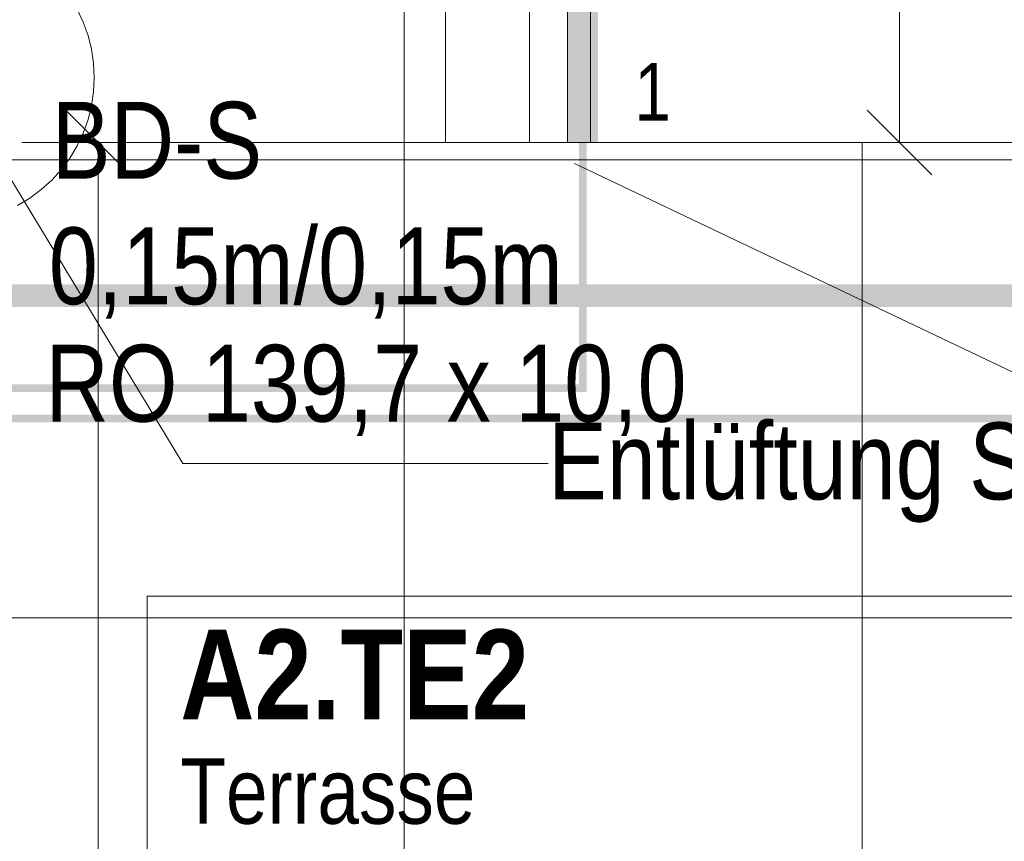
# Model space of a CAD drawing. Extents: x -620 to 300, y 62 to 1112.
# Tile 26 of 200: x -449 to -423, y 355 to 376. Entities that reach past the tile are written whole.
import ezdxf
from ezdxf.lldxf.tags import DXFTag

# ---------------------------------------------------------------- set-up
doc = ezdxf.new("R2010")
doc.units = 0
doc.layers.get('0').update_dxf_attribs({"lineweight": 13})
for name, color, linetype, lineweight, true_color in [('00_E_ST_Handlaufleuchte_Bem', 7, 'Continuous', 5, 0x7d7d00), ('00_E_ST_Handlaufleuchte_Kabel', 3, 'Continuous', 18, 0x00ff00), ('00_E_ST_Handlaufleuchte_Leerrohre_Terrasse', 6, 'Continuous', 25, 0xff00ff), ('00_E_ST_Handlaufleuchte–Handlauf-Position', 7, 'Continuous', 5, 0x0000b2), ('30 -35 Decken- 11 Bodendurchbruch', 7, 'Continuous', 15, 0x599559), ('30 -35 Decken- 2.2 Treppen Außen', 9, 'Continuous', 9, 0x808080), ('60- 61 allgemeine Ausstattung- 4 Terrassen', 9, 'Continuous', 9, 0x808080), ('70 -72 Beschriftung- 1 Beschriftung allgemein', 7, 'Continuous', 9, 0xff6633), ('70 -75 Raumstempel- 1 Raumstempel-A06CPVLWL0', 1, 'Continuous', 50, 0xff0000)]:
    doc.layers.add(name, color=color, linetype=linetype, lineweight=lineweight, true_color=true_color)
doc.layers.add('00_E_ST_Handlaufleuchte_Kabel_Text', color=7, linetype='Continuous', lineweight=13)
doc.styles.get("Standard").update_dxf_attribs({"font": 'ARIALN.TTF'})
tags = doc.linetypes.add('grob-A06CPVLVL0', pattern=[14, 3, -8, 3]).pattern_tags.tags
tags[8:9] = [DXFTag(74, 4), DXFTag(75, 0), DXFTag(340, '0'), DXFTag(46, 0.0), DXFTag(50, 0.0), DXFTag(44, 0.0), DXFTag(45, 0.0)]
tags[6:7] = [DXFTag(74, 4), DXFTag(75, 0), DXFTag(340, '0'), DXFTag(46, 0.0), DXFTag(50, 0.0), DXFTag(44, 0.0), DXFTag(45, 0.0)]
tags[4:5] = [DXFTag(74, 4), DXFTag(75, 0), DXFTag(340, '0'), DXFTag(46, 0.0), DXFTag(50, 0.0), DXFTag(44, 0.0), DXFTag(45, 0.0)]

# ---------------------------------------------------------------- blocks, each defined once
blk = doc.blocks.new('Referenz-A06CPVM1L0')
at = {"layer": '30 -35 Decken- 2.2 Treppen Außen', "color": 0, "linetype": 'Continuous', "ltscale": 0.13}
for p, q in [((-437.676, 409.122), (-437.676, 373.014)), ((-435.476, 373.014), (-435.476, 408.655)), ((-434.476, 373.014), (-434.476, 408.442)), ((-433.876, 408.315), (-433.876, 373.014)), ((-435.476, 373.014), (-435.476, 378.814)), ((-437.676, 373.014), (-435.476, 373.014)), ((-400.276, 373.014), (-435.476, 373.014)), ((-433.876, 373.014), (-434.476, 373.014))]:
    blk.add_line(p, q, dxfattribs=at)
at = {"layer": '60- 61 allgemeine Ausstattung- 4 Terrassen', "color": 0}
for p, q in [((-438.756, 214.014), (-438.756, 450.214)), ((-437.676, 373.014), (-437.676, 450.214)), ((-398.076, 373.014), (-437.676, 373.014)), ((-426.756, 214.014), (-426.756, 373.014)), ((-461.776, 372.554), (-354.726, 372.554)), ((-461.776, 360.554), (-354.726, 360.554))]:
    blk.add_line(p, q, dxfattribs=at)
at = {"layer": '70 -72 Beschriftung- 1 Beschriftung allgemein', "color": 0, "linetype": 'grob-A06CPVLVL0', "ltscale": 0.13}
for p, q in [((-447.325, 376.505), (-447.166, 376.168)), ((-447.166, 376.168), (-447.04, 375.817)), ((-447.04, 375.817), (-446.949, 375.455)), ((-446.949, 375.455), (-446.895, 375.086)), ((-446.895, 375.086), (-446.876, 374.714)), ((-446.876, 374.714), (-446.895, 374.341)), ((-446.895, 374.341), (-446.949, 373.972)), ((-446.949, 373.972), (-447.04, 373.611)), ((-447.04, 373.611), (-447.166, 373.259)), ((-447.166, 373.259), (-447.325, 372.922)), ((-447.325, 372.922), (-447.517, 372.602)), ((-447.517, 372.602), (-447.739, 372.303)), ((-447.739, 372.303), (-447.989, 372.027)), ((-447.989, 372.027), (-448.266, 371.776)), ((-448.266, 371.776), (-448.565, 371.554)), ((-448.565, 371.554), (-448.885, 371.362))]:
    blk.add_line(p, q, dxfattribs=at)
at = {"layer": '70 -72 Beschriftung- 1 Beschriftung allgemein', "color": 0, "linetype": 'Continuous', "ltscale": 0.13}
for p, q in [((-450.676, 374.714), (-444.558, 364.595)), ((-444.558, 364.595), (-434.985, 364.595))]:
    blk.add_line(p, q, dxfattribs=at)
at = {"layer": '70 -75 Raumstempel- 1 Raumstempel-A06CPVLWL0', "color": 0, "lineweight": 9}
for p, q in [((-445.49, 361.117), (-445.49, 334.977)), ((-409.166, 361.117), (-445.49, 361.117))]:
    blk.add_line(p, q, dxfattribs=at)
at = {"layer": '30 -35 Decken- 11 Bodendurchbruch', "color": 0, "linetype": 'ByBlock', "ltscale": 0.15, "char_height": 2.01377, "attachment_point": 1}
for s, insert in [('{\\fArial Narrow;BD-S}', (-447.989, 374.076)), ('{\\fArial Narrow;0,15m/0,15m}', (-448.066, 370.785))]:
    blk.add_mtext(s, dxfattribs=dict(at, insert=insert))
at = {"layer": '30 -35 Decken- 2.2 Treppen Außen', "color": 0, "linetype": 'ByBlock', "ltscale": 0.13, "insert": (-432.727, 375.095), "char_height": 1.51033, "attachment_point": 1, "rotation": 0.001}
blk.add_mtext('{\\fArial Narrow;1}', dxfattribs=at)
at = {"layer": '70 -72 Beschriftung- 1 Beschriftung allgemein', "color": 0, "linetype": 'Continuous', "ltscale": 0.13, "char_height": 2.01377, "attachment_point": 1}
for s, insert in [('{\\fArial Narrow;RO 139,7 x 10,0}', (-448.158, 367.708)), ('{\\fArial Narrow;Entlüftung SW}', (-434.985, 365.67))]:
    blk.add_mtext(s, dxfattribs=dict(at, insert=insert))
at = {"layer": '70 -75 Raumstempel- 1 Raumstempel-A06CPVLWL0', "color": 0, "linetype": 'Continuous', "ltscale": 0.5, "attachment_point": 1, "rotation": 0}
for s, insert, char_height in [('{\\fArial Narrow|b1|i0;A2.TE2}', (-444.624, 360.243), 2.3536), ('{\\fArial Narrow;Terrasse}', (-444.624, 356.867), 1.71171)]:
    blk.add_mtext(s, dxfattribs=dict(at, insert=insert, char_height=char_height))
blk = doc.blocks.new('Maß-A06CPVNVL0')
at = {"color": 0, "linetype": 'ByBlock', "lineweight": -2, "ltscale": 0.13}
for p, q in [((-425.776, 399.114), (-425.776, 373.014)), ((-424.928, 372.165), (-426.625, 373.862)), ((-423.776, 373.014), (-435.776, 373.014))]:
    blk.add_line(p, q, dxfattribs=at)
blk = doc.blocks.new('Maß-A06CPVODL0')
at = {"color": 0, "linetype": 'ByBlock', "lineweight": -2, "ltscale": 0.13}
for p, q in [((-447.625, 373.862), (-445.928, 372.165)), ((-448.776, 373.014), (-436.776, 373.014)), ((-446.776, 322.914), (-446.776, 373.014))]:
    blk.add_line(p, q, dxfattribs=at)
blk = doc.blocks.new('Polygon-A06CPVPDL0')
at = {"linetype": 'ByBlock', "lineweight": -2, "ltscale": 0.13}
blk.add_hatch(color=0, dxfattribs=at).paths.add_polyline_path([(-434.476, 373.014), (-434.476, 552.014), (-444.236, 552.014), (-444.236, 552.814), (-433.676, 552.814), (-433.676, 373.014)])
blk = doc.blocks.new('Polylinie-A06CPVPPL0')
at = {"color": 0, "linetype": 'ByBlock', "lineweight": -2, "ltscale": 0.18}
blk.add_solid([(-434.237, 519.014), (-434.037, 519.014), (-434.237, 373.014), (-434.037, 373.014)], dxfattribs=at)
blk = doc.blocks.new('Polylinie-A06CPVPVL0')
at = {"color": 0, "linetype": 'ByBlock', "lineweight": -2, "ltscale": 0.18}
for points in [[(-434.176, 373.014), (-433.976, 373.014), (-434.176, 366.672), (-433.976, 366.472)], [(-434.176, 366.672), (-433.976, 366.472), (-454.057, 366.672), (-454.057, 366.472)]]:
    blk.add_solid(points, dxfattribs=at)
blk = doc.blocks.new('Polylinie-A06CPVPXL0')
at = {"color": 0, "linetype": 'ByBlock', "lineweight": -2, "ltscale": 0.18}
blk.add_solid([(-401.776, 365.875), (-401.576, 365.675), (-454, 365.875), (-454, 365.675)], dxfattribs=at)
blk = doc.blocks.new('Polylinie-A06CPVQ1L0')
at = {"color": 0, "linetype": 'ByBlock', "lineweight": -2, "ltscale": 0.25}
blk.add_solid([(-396.579, 369.297), (-395.979, 368.697), (-457.477, 369.297), (-458.077, 368.697)], dxfattribs=at)

msp = doc.modelspace()

# ---------------------------------------------------------------- linework, layer by layer
at = {"layer": '00_E_ST_Handlaufleuchte_Kabel_Text', "ltscale": 0.13}
msp.add_line((-408.641, 360.247), (-434.294, 372.462), dxfattribs=at)

# ---------------------------------------------------------------- block references
at = {"color": 8, "lineweight": 13, "ltscale": 0.13, "true_color": 0x808080}
msp.add_blockref('Referenz-A06CPVM1L0', (0, 0), dxfattribs=at)
at = {"layer": '00_E_ST_Handlaufleuchte_Bem', "ltscale": 0.13}
for name in ['Maß-A06CPVNVL0', 'Maß-A06CPVODL0']:
    msp.add_blockref(name, (0, 0), dxfattribs=at)
at = {"layer": '00_E_ST_Handlaufleuchte_Kabel', "ltscale": 0.18}
for name in ['Polylinie-A06CPVPPL0', 'Polylinie-A06CPVPVL0', 'Polylinie-A06CPVPXL0']:
    msp.add_blockref(name, (0, 0), dxfattribs=at)
at = {"layer": '00_E_ST_Handlaufleuchte_Leerrohre_Terrasse', "color": 6, "ltscale": 0.25, "true_color": 0xff00ff}
msp.add_blockref('Polylinie-A06CPVQ1L0', (0, 0), dxfattribs=at)
at = {"layer": '00_E_ST_Handlaufleuchte–Handlauf-Position', "ltscale": 0.13}
msp.add_blockref('Polygon-A06CPVPDL0', (0, 0), dxfattribs=at)

doc.saveas('drawing.dxf')
